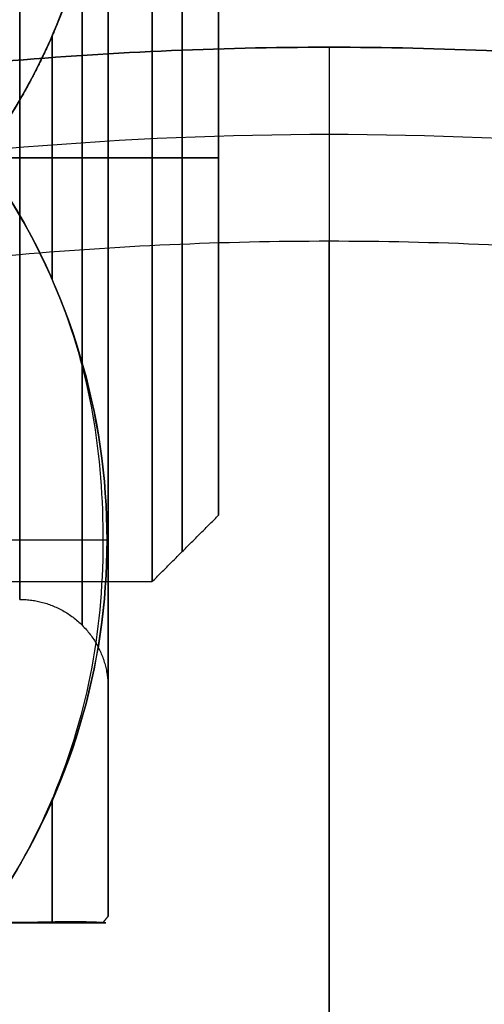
# Model space of a CAD drawing. Header units: millimetres. Extents: x -661 to 720, y -255 to 255.
# Tile 247 of 256: x -319.93 to -317.83, y -213.83 to -209.38. Entities that reach past the tile are written whole.
import ezdxf

# ---------------------------------------------------------------- set-up
doc = ezdxf.new("R2010")
doc.units = ezdxf.units.MM
doc.layers.add('Floreana 120', color=18, linetype='Continuous', true_color=0x000000)

msp = doc.modelspace()

# ---------------------------------------------------------------- linework, layer by layer
at = {"layer": 'Floreana 120', "color": 251, "true_color": 0x4b4b4b}
for p, q in [((-319.0296, -211.619, 443.75), (-319.0296, -208.381, 443.75)), ((-319.0296, -211.619, 843.75), (-319.0296, -208.381, 843.75)), ((-319.0296, -210, 442.131), (-319.0296, -210, 445.369)), ((-319.0296, -210, 842.131), (-319.0296, -210, 845.369))]:
    msp.add_line(p, q, dxfattribs=at)
at = {"layer": 'Floreana 120', "color": 253, "true_color": 0x97aaae}
for p, q in [((-319.5296, -210, 840.3145), (-319.5296, -210, 841.35)), ((-319.5296, -210, 846.15), (-319.5296, -210, 847.1855)), ((-319.5296, -210, 440.3145), (-319.5296, -210, 441.35)), ((-319.5296, -210, 446.15), (-319.5296, -210, 447.1855)), ((-319.5344, -211.7321, 846.75), (-322.3296, -211.7321, 846.75)), ((-319.5344, -211.7321, 840.75), (-322.3296, -211.7321, 840.75)), ((-319.5344, -211.7321, 446.75), (-322.3296, -211.7321, 446.75)), ((-319.5344, -211.7321, 440.75), (-322.3296, -211.7321, 440.75)), ((-319.5296, -213.4355, 843.75), (-319.5296, -212.4, 843.75)), ((-319.5296, -213.4355, 443.75), (-319.5296, -212.4, 443.75)), ((-322.3296, -213.4641, 843.75), (-319.5391, -213.4641, 843.75)), ((-322.3296, -213.4641, 443.75), (-319.5391, -213.4641, 443.75))]:
    msp.add_line(p, q, dxfattribs=at)
at = {"layer": 'Floreana 120', "color": 250, "true_color": 0x282421}
msp.add_line((-318.5296, -242.6214, -35), (-318.5296, -210.3786, -35), dxfattribs=at)
for points, weights, knots in [([(-652.0296, -251, 10), (-475.5296, -251, 10), (-299.0296, -251, 10), (-294.0296, -251, 10), (-294.0296, -246, 10), (-294.0296, 0, 10), (-294.0296, 246, 10), (-294.0296, 251, 10), (-299.0296, 251, 10), (-475.5296, 251, 10), (-652.0296, 251, 10), (-657.0296, 251, 10), (-657.0296, 246, 10), (-657.0296, 0, 10), (-657.0296, -246, 10), (-657.0296, -251, 10), (-652.0296, -251, 10)], [1, 1, 1, 0.707106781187, 1, 1, 1, 0.707106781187, 1, 1, 1, 0.707106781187, 1, 1, 1, 0.707106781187, 1], [0, 0, 0, 353, 353, 363, 363, 855, 855, 865, 865, 1218, 1218, 1228, 1228, 1720, 1720, 1730, 1730, 1730]), ([(-294.0296, 246), (-294.0296, 0), (-294.0296, -246), (-294.0296, -251), (-299.0296, -251), (-475.5296, -251), (-652.0296, -251), (-657.0296, -251), (-657.0296, -246), (-657.0296, 0), (-657.0296, 246), (-657.0296, 251), (-652.0296, 251), (-475.5296, 251), (-299.0296, 251), (-294.0296, 251), (-294.0296, 246)], [1, 1, 1, 0.707106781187, 1, 1, 1, 0.707106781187, 1, 1, 1, 0.707106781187, 1, 1, 1, 0.707106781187, 1], [0, 0, 0, 492, 492, 502, 502, 855, 855, 865, 865, 1357, 1357, 1367, 1367, 1720, 1720, 1730, 1730, 1730]), ([(-335.5296, -226.5, -31), (-335.5296, -209.5, -31), (-318.5296, -209.5, -31), (-301.5296, -209.5, -31), (-301.5296, -226.5, -31)], [1, 0.707106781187, 1, 0.707106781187, 1], [0, 0, 0, 34, 34, 68, 68, 68]), ([(-334.6511, -226.5, -35), (-334.6511, -210.3786, -35), (-318.5296, -210.3786, -35), (-302.4082, -210.3786, -35), (-302.4082, -226.5, -35), (-302.4082, -242.6214, -35), (-318.5296, -242.6214, -35), (-334.6511, -242.6214, -35), (-334.6511, -226.5, -35)], [1, 0.707106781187, 1, 0.707106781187, 1, 0.707106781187, 1, 0.707106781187, 1], [0, 0, 0, 32.24288, 32.24288, 64.485761, 64.485761, 96.728641, 96.728641, 128.971521, 128.971521, 128.971521]), ([(-302.4082, -226.5, -35), (-302.4082, -210.3786, -35), (-318.5296, -210.3786, -35), (-334.6511, -210.3786, -35), (-334.6511, -226.5, -35)], [1, 0.707106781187, 1, 0.707106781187, 1], [0, 0, 0, 32.24288, 32.24288, 64.485761, 64.485761, 64.485761])]:
    msp.add_rational_spline(points, weights, degree=2, knots=knots, dxfattribs=at)
at = {"layer": 'Floreana 120', "color": 253, "true_color": 0x97aaae, "extrusion": (1, 0, 0)}
for points, weights, knots in [([(-319.5296, -210, 840.3145), (-319.5296, -206.5645, 840.3145), (-319.5296, -206.5645, 843.75), (-319.5296, -206.5645, 847.1855), (-319.5296, -210, 847.1855), (-319.5296, -213.4355, 847.1855), (-319.5296, -213.4355, 843.75), (-319.5296, -213.4355, 840.3145), (-319.5296, -210, 840.3145)], [1, 0.707106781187, 1, 0.707106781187, 1, 0.707106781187, 1, 0.707106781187, 1], [0, 0, 0, 6.871054, 6.871054, 13.742109, 13.742109, 20.613163, 20.613163, 27.484217, 27.484217, 27.484217]), ([(-319.9296, -210, 445.75), (-319.9296, -208, 445.75), (-319.9296, -208, 443.75), (-319.9296, -208, 441.75), (-319.9296, -210, 441.75)], [1, 0.707106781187, 1, 0.707106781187, 1], [0, 0, 0, 4, 4, 8, 8, 8])]:
    msp.add_rational_spline(points, weights, degree=2, knots=knots, dxfattribs=at)
at = {"layer": 'Floreana 120', "color": 253, "true_color": 0x97aaae, "extrusion": (1, 1.65458e-14, 0)}
msp.add_rational_spline([(-319.5296, -210, 847.1855), (-319.5296, -206.5645, 847.1855), (-319.5296, -206.5645, 843.75), (-319.5296, -206.5645, 840.3145), (-319.5296, -210, 840.3145)], [1, 0.707106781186, 1, 0.707106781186, 1], degree=2, knots=[0, 0, 0, 6.871054, 6.871054, 13.742109, 13.742109, 13.742109], dxfattribs=at)
at = {"layer": 'Floreana 120', "color": 253, "true_color": 0x97aaae, "extrusion": (1, 0, -8.27288e-15)}
msp.add_rational_spline([(-319.5296, -210, 440.3145), (-319.5296, -206.5645, 440.3145), (-319.5296, -206.5645, 443.75), (-319.5296, -206.5645, 447.1855), (-319.5296, -210, 447.1855), (-319.5296, -213.4355, 447.1855), (-319.5296, -213.4355, 443.75), (-319.5296, -213.4355, 440.3145), (-319.5296, -210, 440.3145)], [1, 0.707106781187, 1, 0.707106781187, 1, 0.707106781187, 1, 0.707106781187, 1], degree=2, knots=[0, 0, 0, 6.871054, 6.871054, 13.742109, 13.742109, 20.613163, 20.613163, 27.484217, 27.484217, 27.484217], dxfattribs=at)
at = {"layer": 'Floreana 120', "color": 253, "true_color": 0x97aaae, "extrusion": (1, 1.65458e-14, 8.27288e-15)}
msp.add_rational_spline([(-319.5296, -210, 447.1855), (-319.5296, -206.5645, 447.1855), (-319.5296, -206.5645, 443.75), (-319.5296, -206.5645, 440.3145), (-319.5296, -210, 440.3145)], [1, 0.707106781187, 1, 0.707106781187, 1], degree=2, knots=[0, 0, 0, 6.871054, 6.871054, 13.742109, 13.742109, 13.742109], dxfattribs=at)
at = {"layer": 'Floreana 120', "color": 253, "true_color": 0x97aaae, "extrusion": (0, -0.5, 0.866025)}
for points in [[(-320.0299, -206.6359, 841.6923), (-319.3695, -207.6285, 841.1192), (-319.3691, -208.9069, 840.3811), (-320.0299, -209.9, 839.8077), (-320.7965, -209.9, 839.8077), (-321.563, -209.9, 839.8077), (-322.3296, -209.9, 839.8077), (-322.3296, -208.812, 840.4359), (-322.3296, -207.7239, 841.0641), (-322.3296, -206.6359, 841.6923), (-321.563, -206.6359, 841.6923), (-320.7965, -206.6359, 841.6923), (-320.0299, -206.6359, 841.6923)], [(-320.0299, -206.6359, 441.6923), (-319.3695, -207.6285, 441.1192), (-319.3691, -208.9069, 440.3811), (-320.0299, -209.9, 439.8077), (-320.7965, -209.9, 439.8077), (-321.563, -209.9, 439.8077), (-322.3296, -209.9, 439.8077), (-322.3296, -208.812, 440.4359), (-322.3296, -207.7239, 441.0641), (-322.3296, -206.6359, 441.6923), (-321.563, -206.6359, 441.6923), (-320.7965, -206.6359, 441.6923), (-320.0299, -206.6359, 441.6923)], [(-320.0299, -213.3641, 845.8077), (-319.3695, -212.3715, 846.3808), (-319.3691, -211.0931, 847.1189), (-320.0299, -210.1, 847.6923), (-320.7965, -210.1, 847.6923), (-321.563, -210.1, 847.6923), (-322.3296, -210.1, 847.6923), (-322.3296, -211.188, 847.0641), (-322.3296, -212.2761, 846.4359), (-322.3296, -213.3641, 845.8077), (-321.563, -213.3641, 845.8077), (-320.7965, -213.3641, 845.8077), (-320.0299, -213.3641, 845.8077)], [(-320.0299, -213.3641, 445.8077), (-319.3695, -212.3715, 446.3808), (-319.3691, -211.0931, 447.1189), (-320.0299, -210.1, 447.6923), (-320.7965, -210.1, 447.6923), (-321.563, -210.1, 447.6923), (-322.3296, -210.1, 447.6923), (-322.3296, -211.188, 447.0641), (-322.3296, -212.2761, 446.4359), (-322.3296, -213.3641, 445.8077), (-321.563, -213.3641, 445.8077), (-320.7965, -213.3641, 445.8077), (-320.0299, -213.3641, 445.8077)]]:
    msp.add_open_spline(points, degree=3, knots=[0, 0, 0, 0, 4.122435, 4.122435, 4.122435, 6.422197, 6.422197, 6.422197, 10.191257, 10.191257, 10.191257, 12.49102, 12.49102, 12.49102, 12.49102], dxfattribs=at)
at = {"layer": 'Floreana 120', "color": 253, "true_color": 0x97aaae, "extrusion": (0, 0.5, 0.866025)}
for points in [[(-320.0299, -209.9, 847.6923), (-319.3695, -208.9074, 847.1192), (-319.3691, -207.629, 846.3811), (-320.0299, -206.6359, 845.8077), (-320.7965, -206.6359, 845.8077), (-321.563, -206.6359, 845.8077), (-322.3296, -206.6359, 845.8077), (-322.3296, -207.7239, 846.4359), (-322.3296, -208.812, 847.0641), (-322.3296, -209.9, 847.6923), (-321.563, -209.9, 847.6923), (-320.7965, -209.9, 847.6923), (-320.0299, -209.9, 847.6923)], [(-320.0299, -209.9, 447.6923), (-319.3695, -208.9074, 447.1192), (-319.3691, -207.629, 446.3811), (-320.0299, -206.6359, 445.8077), (-320.7965, -206.6359, 445.8077), (-321.563, -206.6359, 445.8077), (-322.3296, -206.6359, 445.8077), (-322.3296, -207.7239, 446.4359), (-322.3296, -208.812, 447.0641), (-322.3296, -209.9, 447.6923), (-321.563, -209.9, 447.6923), (-320.7965, -209.9, 447.6923), (-320.0299, -209.9, 447.6923)], [(-320.0299, -210.1, 839.8077), (-319.3695, -211.0926, 840.3808), (-319.3691, -212.371, 841.1189), (-320.0299, -213.3641, 841.6923), (-320.7965, -213.3641, 841.6923), (-321.563, -213.3641, 841.6923), (-322.3296, -213.3641, 841.6923), (-322.3296, -212.2761, 841.0641), (-322.3296, -211.188, 840.4359), (-322.3296, -210.1, 839.8077), (-321.563, -210.1, 839.8077), (-320.7965, -210.1, 839.8077), (-320.0299, -210.1, 839.8077)], [(-320.0299, -210.1, 439.8077), (-319.3695, -211.0926, 440.3808), (-319.3691, -212.371, 441.1189), (-320.0299, -213.3641, 441.6923), (-320.7965, -213.3641, 441.6923), (-321.563, -213.3641, 441.6923), (-322.3296, -213.3641, 441.6923), (-322.3296, -212.2761, 441.0641), (-322.3296, -211.188, 440.4359), (-322.3296, -210.1, 439.8077), (-321.563, -210.1, 439.8077), (-320.7965, -210.1, 439.8077), (-320.0299, -210.1, 439.8077)]]:
    msp.add_open_spline(points, degree=3, knots=[0, 0, 0, 0, 4.122435, 4.122435, 4.122435, 6.422197, 6.422197, 6.422197, 10.191257, 10.191257, 10.191257, 12.49102, 12.49102, 12.49102, 12.49102], dxfattribs=at)
at = {"layer": 'Floreana 120', "color": 253, "true_color": 0x97aaae}
for points, knots in [([(-320.0299, -209.9, 839.8077), (-319.9304, -209.7505, 839.8941), (-319.8467, -209.5978, 839.985), (-319.7777, -209.4368, 840.08), (-319.6183, -209.0647, 840.2994), (-319.5557, -208.6903, 840.5069), (-319.5529, -208.2941, 840.7349), (-319.5501, -207.8823, 840.9719), (-319.6159, -207.4991, 841.1958), (-319.7774, -207.1097, 841.4197), (-319.8458, -206.9447, 841.5145), (-319.9289, -206.7877, 841.6046), (-320.0299, -206.6359, 841.6923)], [0, 0, 0, 0, 0.594978, 0.594978, 0.594978, 1.945155, 1.945155, 1.945155, 3.346317, 3.346317, 3.346317, 3.949977, 3.949977, 3.949977, 3.949977]), ([(-320.0299, -209.9, 439.8077), (-319.9304, -209.7505, 439.8941), (-319.8467, -209.5978, 439.985), (-319.7777, -209.4368, 440.08), (-319.6183, -209.0647, 440.2994), (-319.5557, -208.6903, 440.5069), (-319.5529, -208.2941, 440.7349), (-319.5501, -207.8823, 440.9719), (-319.6159, -207.4991, 441.1958), (-319.7774, -207.1097, 441.4197), (-319.8458, -206.9447, 441.5145), (-319.9289, -206.7877, 441.6046), (-320.0299, -206.6359, 441.6923)], [0, 0, 0, 0, 0.594978, 0.594978, 0.594978, 1.945155, 1.945155, 1.945155, 3.346317, 3.346317, 3.346317, 3.949977, 3.949977, 3.949977, 3.949977]), ([(-320.0299, -210.1, 847.6923), (-319.9304, -210.2495, 847.6059), (-319.8467, -210.4022, 847.515), (-319.6183, -210.9353, 847.2006), (-319.5557, -211.3097, 846.9931), (-319.5501, -212.1177, 846.5281), (-319.6159, -212.5009, 846.3042), (-319.8458, -213.0553, 845.9855), (-319.9289, -213.2123, 845.8954), (-320.0299, -213.3641, 845.8077)], [0, 0, 0, 0, 0.586965, 0.586965, 1.943076, 1.943076, 3.352805, 3.352805, 3.949977, 3.949977, 3.949977, 3.949977]), ([(-320.0299, -210.1, 447.6923), (-319.9304, -210.2495, 447.6059), (-319.8467, -210.4022, 447.515), (-319.6183, -210.9353, 447.2006), (-319.5557, -211.3097, 446.9931), (-319.5501, -212.1177, 446.5281), (-319.6159, -212.5009, 446.3042), (-319.8458, -213.0553, 445.9855), (-319.9289, -213.2123, 445.8954), (-320.0299, -213.3641, 445.8077)], [0, 0, 0, 0, 0.586965, 0.586965, 1.943076, 1.943076, 3.352805, 3.352805, 3.949977, 3.949977, 3.949977, 3.949977])]:
    msp.add_open_spline(points, degree=3, knots=knots, dxfattribs=at)
for points, weights, knots in [([(-320.0299, -206.6359, 845.8077), (-319.9288, -206.7878, 845.8954), (-319.8458, -206.9448, 845.9855), (-319.7774, -207.1098, 846.0804), (-319.616, -207.4989, 846.304), (-319.5502, -207.8817, 846.5278), (-319.5529, -208.2931, 846.7645), (-319.5555, -208.6897, 846.9927), (-319.6181, -209.0645, 847.2004), (-319.7777, -209.437, 847.4201), (-319.8467, -209.5979, 847.5151), (-319.9304, -209.7505, 847.606), (-320.0299, -209.9, 847.6923)], [1, 1.0045407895, 1.00910219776, 1.01368431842, 1.01368431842, 1.01368431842, 1.01368431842, 1.01368431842, 1.01368431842, 1.01368431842, 1.00910219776, 1.0045407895, 1], [0, 0, 0, 0, 0.603834, 0.603834, 0.603834, 2.003636, 2.003636, 2.003636, 3.355209, 3.355209, 3.355209, 3.949985, 3.949985, 3.949985, 3.949985]), ([(-320.0299, -206.6359, 445.8077), (-319.9288, -206.7878, 445.8954), (-319.8458, -206.9448, 445.9855), (-319.7774, -207.1098, 446.0804), (-319.616, -207.4989, 446.304), (-319.5502, -207.8817, 446.5278), (-319.5529, -208.2931, 446.7645), (-319.5555, -208.6897, 446.9927), (-319.6181, -209.0645, 447.2004), (-319.7777, -209.437, 447.4201), (-319.8467, -209.5979, 447.5151), (-319.9304, -209.7505, 447.606), (-320.0299, -209.9, 447.6923)], [1, 1.0045407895, 1.00910219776, 1.01368431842, 1.01368431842, 1.01368431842, 1.01368431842, 1.01368431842, 1.01368431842, 1.01368431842, 1.00910219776, 1.0045407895, 1], [0, 0, 0, 0, 0.603834, 0.603834, 0.603834, 2.003636, 2.003636, 2.003636, 3.355209, 3.355209, 3.355209, 3.949985, 3.949985, 3.949985, 3.949985]), ([(-320.0299, -213.4641, 845.6345), (-319.9303, -213.4641, 845.4618), (-319.8471, -213.4623, 845.2838), (-319.7784, -213.461, 845.0966), (-319.616, -213.4579, 844.6537), (-319.5525, -213.4641, 844.2156), (-319.5528, -213.4641, 843.747), (-319.5532, -213.4641, 843.2805), (-319.6168, -213.458, 842.8442), (-319.7785, -213.461, 842.4033), (-319.8471, -213.4623, 842.2162), (-319.9303, -213.4641, 842.0382), (-320.0299, -213.4641, 841.8655)], [1, 0.995479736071, 0.990979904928, 0.98650041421, 0.98650041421, 0.98650041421, 0.98650041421, 0.98650041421, 0.98650041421, 0.98650041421, 0.990979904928, 0.995479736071, 1], [0, 0, 0, 0, 0.595312, 0.595312, 0.595312, 1.978316, 1.978316, 1.978316, 3.35538, 3.35538, 3.35538, 3.950577, 3.950577, 3.950577, 3.950577]), ([(-320.0299, -213.4641, 445.6345), (-319.9303, -213.4641, 445.4618), (-319.8471, -213.4623, 445.2838), (-319.7784, -213.461, 445.0966), (-319.616, -213.4579, 444.6537), (-319.5525, -213.4641, 444.2156), (-319.5528, -213.4641, 443.747), (-319.5532, -213.4641, 443.2805), (-319.6168, -213.458, 442.8442), (-319.7785, -213.461, 442.4033), (-319.8471, -213.4623, 442.2162), (-319.9303, -213.4641, 442.0382), (-320.0299, -213.4641, 441.8655)], [1, 0.995479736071, 0.990979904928, 0.98650041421, 0.98650041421, 0.98650041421, 0.98650041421, 0.98650041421, 0.98650041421, 0.98650041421, 0.990979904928, 0.995479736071, 1], [0, 0, 0, 0, 0.595312, 0.595312, 0.595312, 1.978316, 1.978316, 1.978316, 3.35538, 3.35538, 3.35538, 3.950577, 3.950577, 3.950577, 3.950577])]:
    msp.add_rational_spline(points, weights, degree=3, knots=knots, dxfattribs=at)
at = {"layer": 'Floreana 120', "color": 253, "true_color": 0x97aaae, "extrusion": (-1, -2.36848e-14, -2.36848e-14)}
msp.add_rational_spline([(-319.5296, -210, 841.35), (-319.5296, -207.6, 841.35), (-319.5296, -207.6, 843.75), (-319.5296, -207.6, 846.15), (-319.5296, -210, 846.15)], [1, 0.707106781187, 1, 0.707106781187, 1], degree=2, knots=[0, 0, 0, 4.8, 4.8, 9.6, 9.6, 9.6], dxfattribs=at)
at = {"layer": 'Floreana 120', "color": 253, "true_color": 0x97aaae, "extrusion": (1, -1.18424e-14, 0)}
msp.add_rational_spline([(-319.5296, -210, 841.35), (-319.5296, -212.4, 841.35), (-319.5296, -212.4, 843.75), (-319.5296, -212.4, 846.15), (-319.5296, -210, 846.15), (-319.5296, -207.6, 846.15), (-319.5296, -207.6, 843.75), (-319.5296, -207.6, 841.35), (-319.5296, -210, 841.35)], [1, 0.707106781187, 1, 0.707106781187, 1, 0.707106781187, 1, 0.707106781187, 1], degree=2, knots=[0, 0, 0, 4.8, 4.8, 9.6, 9.6, 14.4, 14.4, 19.2, 19.2, 19.2], dxfattribs=at)
at = {"layer": 'Floreana 120', "color": 253, "true_color": 0x97aaae, "extrusion": (-1, -2.36848e-14, 0)}
msp.add_rational_spline([(-319.5296, -210, 441.35), (-319.5296, -207.6, 441.35), (-319.5296, -207.6, 443.75), (-319.5296, -207.6, 446.15), (-319.5296, -210, 446.15)], [1, 0.707106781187, 1, 0.707106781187, 1], degree=2, knots=[0, 0, 0, 4.8, 4.8, 9.6, 9.6, 9.6], dxfattribs=at)
at = {"layer": 'Floreana 120', "color": 253, "true_color": 0x97aaae, "extrusion": (-1, 0, -1.18424e-14)}
msp.add_rational_spline([(-319.5296, -210, 441.35), (-319.5296, -212.4, 441.35), (-319.5296, -212.4, 443.75), (-319.5296, -212.4, 446.15), (-319.5296, -210, 446.15), (-319.5296, -207.6, 446.15), (-319.5296, -207.6, 443.75), (-319.5296, -207.6, 441.35), (-319.5296, -210, 441.35)], [1, 0.707106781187, 1, 0.707106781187, 1, 0.707106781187, 1, 0.707106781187, 1], degree=2, knots=[0, 0, 0, 4.8, 4.8, 9.6, 9.6, 14.4, 14.4, 19.2, 19.2, 19.2], dxfattribs=at)
at = {"layer": 'Floreana 120', "color": 253, "true_color": 0x97aaae, "extrusion": (-1, 1.34245e-14, 4.02734e-14)}
msp.add_rational_spline([(-319.6468, -210, 841.6328), (-319.6468, -205.7657, 841.6328), (-319.6468, -205.7657, 845.8672), (-319.6468, -210, 845.8672)], [0.816490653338, 0.272163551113, 0.272163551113, 0.816490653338], degree=3, dxfattribs=at)
at = {"layer": 'Floreana 120', "color": 253, "true_color": 0x97aaae, "extrusion": (1, -3.60433e-28, -1.34245e-14)}
msp.add_rational_spline([(-319.6468, -210, 441.6328), (-319.6468, -205.7657, 441.6328), (-319.6468, -205.7657, 445.8672), (-319.6468, -210, 445.8672)], [0.816490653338, 0.272163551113, 0.272163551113, 0.816490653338], degree=3, dxfattribs=at)
at = {"layer": 'Floreana 120', "color": 253, "true_color": 0x97aaae, "extrusion": (1, 2.84217e-14, -7.27014e-27)}
msp.add_rational_spline([(-319.9296, -210, 845.75), (-319.9296, -208, 845.75), (-319.9296, -208, 843.75), (-319.9296, -208, 841.75), (-319.9296, -210, 841.75)], [1, 0.707106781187, 1, 0.707106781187, 1], degree=2, knots=[0, 0, 0, 4, 4, 8, 8, 8], dxfattribs=at)
at = {"layer": 'Floreana 120', "color": 251, "true_color": 0x4b4b4b, "extrusion": (-1, -2.96214e-14, 0)}
msp.add_rational_spline([(-319.3296, -210, 441.831), (-319.3296, -208.081, 441.831), (-319.3296, -208.081, 443.75), (-319.3296, -208.081, 445.669), (-319.3296, -210, 445.669)], [1, 0.707106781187, 1, 0.707106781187, 1], degree=2, knots=[0, 0, 0, 3.838, 3.838, 7.676, 7.676, 7.676], dxfattribs=at)
at = {"layer": 'Floreana 120', "color": 251, "true_color": 0x4b4b4b, "extrusion": (1, 1.48107e-13, 2.51782e-13)}
msp.add_rational_spline([(-319.3296, -210, 445.669), (-319.3296, -208.081, 445.669), (-319.3296, -208.081, 443.75), (-319.3296, -208.081, 441.831), (-319.3296, -210, 441.831)], [1, 0.707106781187, 1, 0.707106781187, 1], degree=2, knots=[0, 0, 0, 3.838, 3.838, 7.676, 7.676, 7.676], dxfattribs=at)
at = {"layer": 'Floreana 120', "color": 251, "true_color": 0x4b4b4b, "extrusion": (1, -2.96214e-14, 0)}
for points in [[(-319.3296, -210, 841.831), (-319.3296, -208.081, 841.831), (-319.3296, -208.081, 843.75), (-319.3296, -208.081, 845.669), (-319.3296, -210, 845.669)], [(-319.3296, -210, 445.669), (-319.3296, -211.919, 445.669), (-319.3296, -211.919, 443.75), (-319.3296, -211.919, 441.831), (-319.3296, -210, 441.831)]]:
    msp.add_rational_spline(points, [1, 0.707106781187, 1, 0.707106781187, 1], degree=2, knots=[0, 0, 0, 3.838, 3.838, 7.676, 7.676, 7.676], dxfattribs=at)
at = {"layer": 'Floreana 120', "color": 251, "true_color": 0x4b4b4b, "extrusion": (1, 2.36971e-13, 0)}
msp.add_rational_spline([(-319.3296, -210, 845.669), (-319.3296, -208.081, 845.669), (-319.3296, -208.081, 843.75), (-319.3296, -208.081, 841.831), (-319.3296, -210, 841.831)], [1, 0.707106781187, 1, 0.707106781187, 1], degree=2, knots=[0, 0, 0, 3.838, 3.838, 7.676, 7.676, 7.676], dxfattribs=at)
at = {"layer": 'Floreana 120', "color": 251, "true_color": 0x4b4b4b, "extrusion": (1, -1.43383e-13, -4.5686e-27)}
msp.add_rational_spline([(-319.1946, -210, 445.534), (-319.1946, -206.432, 445.534), (-319.1946, -206.432, 441.966), (-319.1946, -210, 441.966)], [1, 0.333333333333, 0.333333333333, 1], degree=3, dxfattribs=at)
at = {"layer": 'Floreana 120', "color": 251, "true_color": 0x4b4b4b, "extrusion": (1, -1.27452e-13, -3.18629e-14)}
msp.add_rational_spline([(-319.1946, -210, 845.534), (-319.1946, -206.432, 845.534), (-319.1946, -206.432, 841.966), (-319.1946, -210, 841.966)], [1, 0.333333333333, 0.333333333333, 1], degree=3, dxfattribs=at)
at = {"layer": 'Floreana 120', "color": 251, "true_color": 0x4b4b4b, "extrusion": (1, 3.51102e-14, 0)}
msp.add_rational_spline([(-319.0296, -210, 445.369), (-319.0296, -208.381, 445.369), (-319.0296, -208.381, 443.75), (-319.0296, -208.381, 442.131), (-319.0296, -210, 442.131)], [1, 0.707106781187, 1, 0.707106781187, 1], degree=2, knots=[0, 0, 0, 3.238, 3.238, 6.476, 6.476, 6.476], dxfattribs=at)
at = {"layer": 'Floreana 120', "color": 251, "true_color": 0x4b4b4b, "extrusion": (-1, 0, 1.75551e-14)}
for points in [[(-319.0296, -210, 445.369), (-319.0296, -211.619, 445.369), (-319.0296, -211.619, 443.75), (-319.0296, -211.619, 442.131), (-319.0296, -210, 442.131), (-319.0296, -208.381, 442.131), (-319.0296, -208.381, 443.75), (-319.0296, -208.381, 445.369), (-319.0296, -210, 445.369)], [(-319.0296, -210, 845.369), (-319.0296, -211.619, 845.369), (-319.0296, -211.619, 843.75), (-319.0296, -211.619, 842.131), (-319.0296, -210, 842.131), (-319.0296, -208.381, 842.131), (-319.0296, -208.381, 843.75), (-319.0296, -208.381, 845.369), (-319.0296, -210, 845.369)]]:
    msp.add_rational_spline(points, [1, 0.707106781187, 1, 0.707106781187, 1, 0.707106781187, 1, 0.707106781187, 1], degree=2, knots=[0, 0, 0, 3.238, 3.238, 6.476, 6.476, 9.714, 9.714, 12.952, 12.952, 12.952], dxfattribs=at)
at = {"layer": 'Floreana 120', "color": 251, "true_color": 0x4b4b4b, "extrusion": (1, 0, 0)}
msp.add_rational_spline([(-319.0296, -210, 845.369), (-319.0296, -208.381, 845.369), (-319.0296, -208.381, 843.75), (-319.0296, -208.381, 842.131), (-319.0296, -210, 842.131)], [1, 0.707106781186, 1, 0.707106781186, 1], degree=2, knots=[0, 0, 0, 3.238, 3.238, 6.476, 6.476, 6.476], dxfattribs=at)
at = {"layer": 'Floreana 120', "color": 80, "true_color": 0x33ff33, "extrusion": (-1, 0, 0)}
for points in [[(-319.3296, -210, 442.14), (-319.3296, -211.61, 442.14), (-319.3296, -211.61, 443.75), (-319.3296, -211.61, 445.36), (-319.3296, -210, 445.36), (-319.3296, -208.39, 445.36), (-319.3296, -208.39, 443.75), (-319.3296, -208.39, 442.14), (-319.3296, -210, 442.14)], [(-319.3296, -210, 842.14), (-319.3296, -211.61, 842.14), (-319.3296, -211.61, 843.75), (-319.3296, -211.61, 845.36), (-319.3296, -210, 845.36), (-319.3296, -208.39, 845.36), (-319.3296, -208.39, 843.75), (-319.3296, -208.39, 842.14), (-319.3296, -210, 842.14)]]:
    msp.add_rational_spline(points, [1, 0.707106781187, 1, 0.707106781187, 1, 0.707106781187, 1, 0.707106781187, 1], degree=2, knots=[0, 0, 0, 1.570796, 1.570796, 3.141593, 3.141593, 4.712389, 4.712389, 6.283185, 6.283185, 6.283185], dxfattribs=at)
at = {"layer": 'Floreana 120', "color": 253, "true_color": 0x97aaae, "extrusion": (1, 2.0517e-13, 1.36911e-12)}
msp.add_rational_spline([(-319.7829, -210, 847.4682), (-319.7829, -209.8198, 847.4682), (-319.7829, -209.6356, 847.4552), (-319.7829, -209.4489, 847.4272)], [0.997135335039, 0.95103762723, 0.908136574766, 0.868432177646], degree=3, dxfattribs=at)
at = {"layer": 'Floreana 120', "color": 253, "true_color": 0x97aaae, "extrusion": (-1, 7.11443e-13, -6.77881e-12)}
msp.add_rational_spline([(-319.7829, -209.4489, 840.0728), (-319.7829, -209.6356, 840.0448), (-319.7829, -209.8198, 840.0318), (-319.7829, -210, 840.0318)], [0.868421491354, 0.908128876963, 0.951033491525, 0.997135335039], degree=3, dxfattribs=at)
at = {"layer": 'Floreana 120', "color": 253, "true_color": 0x97aaae, "extrusion": (1, -5.1951e-13, -1.43454e-12)}
msp.add_rational_spline([(-319.7829, -210, 447.4682), (-319.7829, -209.8198, 447.4682), (-319.7829, -209.6356, 447.4552), (-319.7829, -209.4489, 447.4272)], [0.997135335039, 0.95103762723, 0.908136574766, 0.868432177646], degree=3, dxfattribs=at)
at = {"layer": 'Floreana 120', "color": 253, "true_color": 0x97aaae, "extrusion": (-1, 0, 0)}
msp.add_rational_spline([(-319.7829, -209.4489, 440.0728), (-319.7829, -209.6356, 440.0448), (-319.7829, -209.8198, 440.0318), (-319.7829, -210, 440.0318)], [0.868421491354, 0.908128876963, 0.951033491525, 0.997135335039], degree=3, dxfattribs=at)
at = {"layer": 'Floreana 120', "color": 253, "true_color": 0x999999}
msp.add_rational_spline([(-301.5296, -226.5, -31), (-301.5296, -209.5, -31), (-318.5296, -209.5, -31), (-335.5296, -209.5, -31), (-335.5296, -226.5, -31)], [1, 0.707106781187, 1, 0.707106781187, 1], degree=2, knots=[0, 0, 0, 34, 34, 68, 68, 68], dxfattribs=at)
msp.add_open_spline([(-318.5296, -209.5, -31), (-318.5296, -216, -27), (-318.5296, -222.5, -23)], degree=2, dxfattribs=at)
at = {"layer": 'Floreana 120', "color": 250, "true_color": 0x282421}
msp.add_open_spline([(-318.5296, -209.5, -31), (-318.5296, -209.9393, -33), (-318.5296, -210.3786, -35)], degree=2, dxfattribs=at)
msp.add_rational_spline([(-301.925, -226.5, -32.8), (-301.925, -193.2907, -32.8), (-335.1343, -193.2907, -32.8), (-335.1343, -226.5, -32.8)], [1, 0.333333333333, 0.333333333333, 1], degree=3, dxfattribs=at)
at = {"layer": 'Floreana 120', "color": 251, "true_color": 0x4b4b4b}
for points in [[(-327.0296, -210, 441.831), (-323.1796, -210, 441.831), (-319.3296, -210, 441.831)], [(-319.3296, -210, 445.669), (-323.1796, -210, 445.669), (-327.0296, -210, 445.669)], [(-327.0296, -210, 841.831), (-323.1796, -210, 841.831), (-319.3296, -210, 841.831)], [(-319.3296, -210, 845.669), (-323.1796, -210, 845.669), (-327.0296, -210, 845.669)], [(-319.3296, -210, 445.669), (-319.1796, -210, 445.519), (-319.0296, -210, 445.369)], [(-319.0296, -210, 442.131), (-319.1796, -210, 441.981), (-319.3296, -210, 441.831)], [(-319.3296, -210, 845.669), (-319.1796, -210, 845.519), (-319.0296, -210, 845.369)], [(-319.0296, -210, 842.131), (-319.1796, -210, 841.981), (-319.3296, -210, 841.831)], [(-319.3296, -211.919, 443.75), (-319.1796, -211.769, 443.75), (-319.0296, -211.619, 443.75)], [(-319.3296, -211.919, 843.75), (-319.1796, -211.769, 843.75), (-319.0296, -211.619, 843.75)], [(-327.0296, -211.919, 443.75), (-323.1796, -211.919, 443.75), (-319.3296, -211.919, 443.75)], [(-327.0296, -211.919, 843.75), (-323.1796, -211.919, 843.75), (-319.3296, -211.919, 843.75)]]:
    msp.add_open_spline(points, degree=2, dxfattribs=at)
at = {"layer": 'Floreana 120', "color": 253, "true_color": 0x97aaae, "extrusion": (0, 1, 0)}
for points, weights in [([(-319.5296, -210, 847.1855), (-319.7668, -210, 847.4807), (-320.061, -210, 847.7191)], [1, 0.994347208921, 1]), ([(-320.0299, -210, 839.8065), (-319.7541, -210, 840.0352), (-319.5296, -210, 840.3145)], [1, 0.994933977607, 1])]:
    msp.add_rational_spline(points, weights, degree=2, dxfattribs=at)
at = {"layer": 'Floreana 120', "color": 253, "true_color": 0x97aaae, "extrusion": (-1.0018e-12, 1, -9.9775e-13)}
msp.add_rational_spline([(-319.5296, -210, 447.1855), (-319.7668, -210, 447.4807), (-320.061, -210, 447.7191)], [1, 0.994347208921, 1], degree=2, dxfattribs=at)
at = {"layer": 'Floreana 120', "color": 253, "true_color": 0x97aaae, "extrusion": (-2.24894e-12, 1, 2.21455e-12)}
msp.add_rational_spline([(-320.0299, -210, 439.8065), (-319.7541, -210, 440.0352), (-319.5296, -210, 440.3145)], [1, 0.994933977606, 1], degree=2, dxfattribs=at)
at = {"layer": 'Floreana 120', "color": 253, "true_color": 0x97aaae, "extrusion": (3.55271e-13, -1, -3.55271e-13)}
msp.add_rational_spline([(-319.9296, -210, 845.75), (-319.5296, -210, 845.75), (-319.5296, -210, 846.15)], [1, 0.707106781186, 1], degree=2, dxfattribs=at)
at = {"layer": 'Floreana 120', "color": 253, "true_color": 0x97aaae, "extrusion": (-7.10543e-14, 1, -7.10543e-14)}
msp.add_rational_spline([(-319.5296, -210, 841.35), (-319.5296, -210, 841.75), (-319.9296, -210, 841.75)], [1, 0.707106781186, 1], degree=2, dxfattribs=at)
at = {"layer": 'Floreana 120', "color": 253, "true_color": 0x97aaae, "extrusion": (-1, 2.84217e-14, -7.27014e-27)}
msp.add_rational_spline([(-319.9296, -210, 841.75), (-319.9296, -212, 841.75), (-319.9296, -212, 843.75), (-319.9296, -212, 845.75), (-319.9296, -210, 845.75)], [1, 0.707106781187, 1, 0.707106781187, 1], degree=2, knots=[0, 0, 0, 4, 4, 8, 8, 8], dxfattribs=at)
at = {"layer": 'Floreana 120', "color": 253, "true_color": 0x97aaae, "extrusion": (2.13163e-13, 1, -2.13163e-13)}
msp.add_rational_spline([(-319.9296, -210, 445.75), (-319.5296, -210, 445.75), (-319.5296, -210, 446.15)], [1, 0.707106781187, 1], degree=2, dxfattribs=at)
at = {"layer": 'Floreana 120', "color": 253, "true_color": 0x97aaae, "extrusion": (7.10543e-14, 1, 7.10543e-14)}
msp.add_rational_spline([(-319.5296, -210, 441.35), (-319.5296, -210, 441.75), (-319.9296, -210, 441.75)], [1, 0.707106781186, 1], degree=2, dxfattribs=at)
at = {"layer": 'Floreana 120', "color": 253, "true_color": 0x97aaae, "extrusion": (1, -2.84217e-14, -1.42109e-14)}
msp.add_rational_spline([(-319.9296, -210, 441.75), (-319.9296, -212, 441.75), (-319.9296, -212, 443.75), (-319.9296, -212, 445.75), (-319.9296, -210, 445.75)], [1, 0.707106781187, 1, 0.707106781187, 1], degree=2, knots=[0, 0, 0, 4, 4, 8, 8, 8], dxfattribs=at)
at = {"layer": 'Floreana 120', "color": 253, "true_color": 0x97aaae, "extrusion": (-1, 8.07514e-13, 9.45293e-12)}
for points in [[(-319.7829, -210, 840.0318), (-319.7829, -210.1802, 840.0318), (-319.7829, -210.3644, 840.0448), (-319.7829, -210.5511, 840.0728)], [(-319.7829, -210, 440.0318), (-319.7829, -210.1802, 440.0318), (-319.7829, -210.3644, 440.0448), (-319.7829, -210.5511, 440.0728)]]:
    msp.add_rational_spline(points, [0.997135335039, 0.95103762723, 0.908136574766, 0.868432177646], degree=3, dxfattribs=at)
at = {"layer": 'Floreana 120', "color": 253, "true_color": 0x97aaae, "extrusion": (1, 2.05151e-13, -1.36885e-12)}
msp.add_rational_spline([(-319.7829, -210.5511, 847.4272), (-319.7829, -210.3644, 847.4552), (-319.7829, -210.1802, 847.4682), (-319.7829, -210, 847.4682)], [0.868421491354, 0.908128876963, 0.951033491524, 0.997135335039], degree=3, dxfattribs=at)
at = {"layer": 'Floreana 120', "color": 253, "true_color": 0x97aaae, "extrusion": (1, -5.06293e-13, 5.40997e-12)}
msp.add_rational_spline([(-319.7829, -210.5511, 447.4272), (-319.7829, -210.3644, 447.4552), (-319.7829, -210.1802, 447.4682), (-319.7829, -210, 447.4682)], [0.868421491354, 0.908128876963, 0.951033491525, 0.997135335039], degree=3, dxfattribs=at)
at = {"layer": 'Floreana 120', "color": 253, "true_color": 0x97aaae, "extrusion": (-1, -1.34245e-14, 2.88346e-27)}
msp.add_rational_spline([(-319.6468, -210, 845.8672), (-319.6468, -214.2343, 845.8672), (-319.6468, -214.2343, 841.6328), (-319.6468, -210, 841.6328)], [0.816490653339, 0.272163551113, 0.272163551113, 0.816490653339], degree=3, dxfattribs=at)
at = {"layer": 'Floreana 120', "color": 253, "true_color": 0x97aaae, "extrusion": (-1, 1.34245e-14, -1.34245e-14)}
msp.add_rational_spline([(-319.6468, -210, 445.8672), (-319.6468, -214.2343, 445.8672), (-319.6468, -214.2343, 441.6328), (-319.6468, -210, 441.6328)], [0.816490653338, 0.272163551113, 0.272163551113, 0.816490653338], degree=3, dxfattribs=at)
at = {"layer": 'Floreana 120', "color": 253, "true_color": 0x97aaae, "extrusion": (-1, -1.12194e-27, -2.36848e-14)}
msp.add_rational_spline([(-319.5296, -210, 846.15), (-319.5296, -212.4, 846.15), (-319.5296, -212.4, 843.75), (-319.5296, -212.4, 841.35), (-319.5296, -210, 841.35)], [1, 0.707106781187, 1, 0.707106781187, 1], degree=2, knots=[0, 0, 0, 4.8, 4.8, 9.6, 9.6, 9.6], dxfattribs=at)
at = {"layer": 'Floreana 120', "color": 253, "true_color": 0x97aaae, "extrusion": (1, -8.27288e-15, -8.27288e-15)}
msp.add_rational_spline([(-319.5296, -210, 840.3145), (-319.5296, -213.4355, 840.3145), (-319.5296, -213.4355, 843.75), (-319.5296, -213.4355, 847.1855), (-319.5296, -210, 847.1855)], [1, 0.707106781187, 1, 0.707106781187, 1], degree=2, knots=[0, 0, 0, 6.871054, 6.871054, 13.742109, 13.742109, 13.742109], dxfattribs=at)
at = {"layer": 'Floreana 120', "color": 253, "true_color": 0x97aaae, "extrusion": (1, -2.36848e-14, 0)}
msp.add_rational_spline([(-319.5296, -210, 446.15), (-319.5296, -212.4, 446.15), (-319.5296, -212.4, 443.75), (-319.5296, -212.4, 441.35), (-319.5296, -210, 441.35)], [1, 0.707106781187, 1, 0.707106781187, 1], degree=2, knots=[0, 0, 0, 4.8, 4.8, 9.6, 9.6, 9.6], dxfattribs=at)
at = {"layer": 'Floreana 120', "color": 253, "true_color": 0x97aaae, "extrusion": (1, -1.65458e-14, 8.27288e-15)}
msp.add_rational_spline([(-319.5296, -210, 440.3145), (-319.5296, -213.4355, 440.3145), (-319.5296, -213.4355, 443.75), (-319.5296, -213.4355, 447.1855), (-319.5296, -210, 447.1855)], [1, 0.707106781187, 1, 0.707106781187, 1], degree=2, knots=[0, 0, 0, 6.871054, 6.871054, 13.742109, 13.742109, 13.742109], dxfattribs=at)
at = {"layer": 'Floreana 120', "color": 251, "true_color": 0x4b4b4b, "extrusion": (1, -1.48107e-13, 2.66592e-13)}
msp.add_rational_spline([(-319.3296, -210, 441.831), (-319.3296, -211.919, 441.831), (-319.3296, -211.919, 443.75), (-319.3296, -211.919, 445.669), (-319.3296, -210, 445.669)], [1, 0.707106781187, 1, 0.707106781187, 1], degree=2, knots=[0, 0, 0, 3.838, 3.838, 7.676, 7.676, 7.676], dxfattribs=at)
at = {"layer": 'Floreana 120', "color": 251, "true_color": 0x4b4b4b, "extrusion": (1, -1.48107e-14, -1.48107e-14)}
msp.add_rational_spline([(-319.3296, -210, 845.669), (-319.3296, -211.919, 845.669), (-319.3296, -211.919, 843.75), (-319.3296, -211.919, 841.831), (-319.3296, -210, 841.831)], [1, 0.707106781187, 1, 0.707106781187, 1], degree=2, knots=[0, 0, 0, 3.838, 3.838, 7.676, 7.676, 7.676], dxfattribs=at)
at = {"layer": 'Floreana 120', "color": 251, "true_color": 0x4b4b4b, "extrusion": (1, -2.66592e-13, 0)}
msp.add_rational_spline([(-319.3296, -210, 841.831), (-319.3296, -211.919, 841.831), (-319.3296, -211.919, 843.75), (-319.3296, -211.919, 845.669), (-319.3296, -210, 845.669)], [1, 0.707106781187, 1, 0.707106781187, 1], degree=2, knots=[0, 0, 0, 3.838, 3.838, 7.676, 7.676, 7.676], dxfattribs=at)
at = {"layer": 'Floreana 120', "color": 251, "true_color": 0x4b4b4b, "extrusion": (1, 7.96573e-14, -1.26906e-27)}
msp.add_rational_spline([(-319.1946, -210, 441.966), (-319.1946, -213.568, 441.966), (-319.1946, -213.568, 445.534), (-319.1946, -210, 445.534)], [1, 0.333333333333, 0.333333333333, 1], degree=3, dxfattribs=at)
at = {"layer": 'Floreana 120', "color": 251, "true_color": 0x4b4b4b, "extrusion": (1, 1.1152e-13, 2.39852e-26)}
msp.add_rational_spline([(-319.1946, -210, 841.966), (-319.1946, -213.568, 841.966), (-319.1946, -213.568, 845.534), (-319.1946, -210, 845.534)], [1, 0.333333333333, 0.333333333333, 1], degree=3, dxfattribs=at)
at = {"layer": 'Floreana 120', "color": 251, "true_color": 0x4b4b4b, "extrusion": (-1, 3.51102e-14, 0)}
msp.add_rational_spline([(-319.0296, -210, 442.131), (-319.0296, -211.619, 442.131), (-319.0296, -211.619, 443.75), (-319.0296, -211.619, 445.369), (-319.0296, -210, 445.369)], [1, 0.707106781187, 1, 0.707106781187, 1], degree=2, knots=[0, 0, 0, 3.238, 3.238, 6.476, 6.476, 6.476], dxfattribs=at)
at = {"layer": 'Floreana 120', "color": 251, "true_color": 0x4b4b4b, "extrusion": (1, -3.51102e-14, 1.75551e-14)}
msp.add_rational_spline([(-319.0296, -210, 842.131), (-319.0296, -211.619, 842.131), (-319.0296, -211.619, 843.75), (-319.0296, -211.619, 845.369), (-319.0296, -210, 845.369)], [1, 0.707106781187, 1, 0.707106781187, 1], degree=2, knots=[0, 0, 0, 3.238, 3.238, 6.476, 6.476, 6.476], dxfattribs=at)
at = {"layer": 'Floreana 120', "color": 253, "true_color": 0x97aaae}
for points in [[(-319.9296, -212, 843.75), (-319.6953, -212, 843.75), (-319.5296, -212.1657, 843.75), (-319.5296, -212.4, 843.75)], [(-319.9296, -212, 443.75), (-319.6953, -212, 443.75), (-319.5296, -212.1657, 443.75), (-319.5296, -212.4, 443.75)]]:
    msp.add_rational_spline(points, [0.478289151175, 0.384897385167, 0.384897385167, 0.478289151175], degree=3, dxfattribs=at)
at = {"layer": 'Floreana 120', "color": 253, "true_color": 0x97aaae, "extrusion": (1, -3.17236e-13, -1.24535e-13)}
for points, weights in [([(-319.7829, -212.9035, 841.4272), (-319.7829, -213.1339, 841.7153), (-319.7829, -213.3226, 842.0384), (-319.7829, -213.4611, 842.3913)], [0.559913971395, 0.541081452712, 0.526584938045, 0.516424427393]), ([(-319.7829, -212.9035, 441.4272), (-319.7829, -213.1339, 441.7153), (-319.7829, -213.3226, 442.0384), (-319.7829, -213.4611, 442.3913)], [0.559913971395, 0.541081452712, 0.526584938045, 0.516424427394])]:
    msp.add_rational_spline(points, weights, degree=3, dxfattribs=at)
at = {"layer": 'Floreana 120', "color": 253, "true_color": 0x97aaae, "extrusion": (1, -5.49537e-13, 3.76842e-13)}
for points in [[(-319.7829, -213.4611, 845.1088), (-319.7829, -213.3226, 845.4616), (-319.7829, -213.1339, 845.7847), (-319.7829, -212.9035, 846.0727)], [(-319.7829, -213.4611, 445.1088), (-319.7829, -213.3226, 445.4616), (-319.7829, -213.1339, 445.7847), (-319.7829, -212.9035, 446.0727)]]:
    msp.add_rational_spline(points, [0.516426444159, 0.526586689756, 0.541082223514, 0.559913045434], degree=3, dxfattribs=at)
at = {"layer": 'Floreana 120', "color": 253, "true_color": 0x97aaae, "extrusion": (0, -1, 0)}
for points in [[(-320.0299, -213.4641, 841.8655), (-319.3752, -213.4641, 843.0016), (-319.3758, -213.4641, 844.4993), (-320.0299, -213.4641, 845.6345), (-320.7965, -213.4641, 845.6345), (-321.563, -213.4641, 845.6345), (-322.3296, -213.4641, 845.6345), (-322.3296, -213.4641, 844.3782), (-322.3296, -213.4641, 843.1218), (-322.3296, -213.4641, 841.8655), (-321.563, -213.4641, 841.8655), (-320.7965, -213.4641, 841.8655), (-320.0299, -213.4641, 841.8655)], [(-320.0299, -213.4641, 441.8655), (-319.3752, -213.4641, 443.0016), (-319.3758, -213.4641, 444.4993), (-320.0299, -213.4641, 445.6345), (-320.7965, -213.4641, 445.6345), (-321.563, -213.4641, 445.6345), (-322.3296, -213.4641, 445.6345), (-322.3296, -213.4641, 444.3782), (-322.3296, -213.4641, 443.1218), (-322.3296, -213.4641, 441.8655), (-321.563, -213.4641, 441.8655), (-320.7965, -213.4641, 441.8655), (-320.0299, -213.4641, 441.8655)]]:
    msp.add_open_spline(points, degree=3, knots=[0, 0, 0, 0, 4.119124, 4.119124, 4.119124, 6.418886, 6.418886, 6.418886, 10.187946, 10.187946, 10.187946, 12.487708, 12.487708, 12.487708, 12.487708], dxfattribs=at)
at = {"layer": 'Floreana 120', "color": 253, "true_color": 0x97aaae, "extrusion": (-1.38523e-09, 1.12519e-09, -1)}
msp.add_rational_spline([(-319.5528, -213.4641, 843.75), (-319.5451, -213.4546, 843.75), (-319.5373, -213.4451, 843.75), (-319.5296, -213.4355, 843.75)], [0.499735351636, 0.499819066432, 0.499907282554, 0.5], degree=3, dxfattribs=at)
at = {"layer": 'Floreana 120', "color": 253, "true_color": 0x97aaae, "extrusion": (4.62696e-10, -3.73849e-10, -1)}
msp.add_rational_spline([(-319.5528, -213.4641, 443.75), (-319.5451, -213.4546, 443.75), (-319.5373, -213.4451, 443.75), (-319.5296, -213.4355, 443.75)], [0.499735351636, 0.499819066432, 0.499907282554, 0.5], degree=3, dxfattribs=at)

doc.saveas('drawing.dxf')
